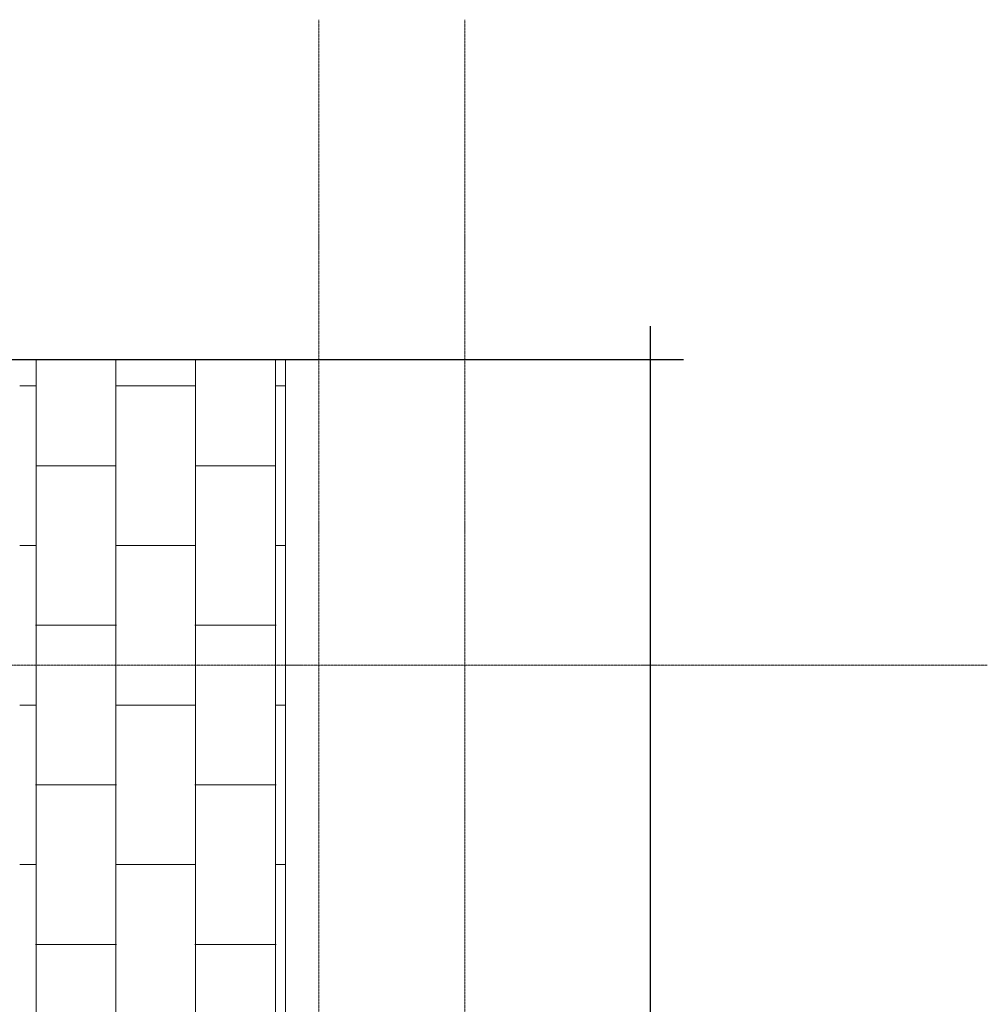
# Model space of a CAD drawing. Header units: millimetres. Extents: x 2030 to 99017, y 1212 to 75656.
# Tile 72 of 72: x 91737 to 99017, y 68250 to 75656. Entities that reach past the tile are written whole.
import ezdxf

# ---------------------------------------------------------------- set-up
doc = ezdxf.new("R2010")
doc.units = ezdxf.units.MM
doc.linetypes.add('ADSK_Линия сетки', pattern=[25, 20, -2.5, 0, -2.5])
doc.linetypes.add('Линия сетки', pattern=[25, 20, -2.5, 0, -2.5])
for name, color, linetype, lineweight in [('Оси', 7, 'Continuous', 9), ('Перекрытия', 7, 'Continuous', 18), ('Штриховка поверхностей', 7, 'Continuous', 18)]:
    doc.layers.add(name, color=color, linetype=linetype, lineweight=lineweight)

# ---------------------------------------------------------------- blocks, each defined once
blk = doc.blocks.new('135_SLK_GD_AR_rvt-2-МКСС_КLB01_-7_650__Кабельные конструкции под К3_СПЗ')
at = {"layer": 'Штриховка поверхностей', "lineweight": 9, "true_color": 0xaaaaaa}
h = blk.add_hatch(dxfattribs=at)
h.set_pattern_fill('FP_3', color=253, style=0, pattern_type=2)
h.set_pattern_definition([(0, (109860, 68700), (0, 1200), [600, -600]), (270, (110460, 68700), (1200, 7e-14), [1200, 0, 0, 0]), (0, (110460, 68100), (0, 1200), [600, -600]), (270, (111060, 68700), (1200, 7e-14), [1200, 0, 0, 0])])
h.paths.add_polyline_path([(105719.6, 67600), (105719.6, 68100), (103000, 68100), (103000, 73096.9), (101000, 73096.9), (101000, 67600), (103722.2, 67600)])
at = {"layer": 'Перекрытия', "color": 253, "true_color": 0xaaaaaa}
blk.add_line((103000, 68100), (103000, 73096.9), dxfattribs=at)
blk = doc.blocks.new('*U437')
at = {"color": 0, "linetype": 'ByBlock', "lineweight": -2, "ltscale": 0.5}
for points in [[(-2.5, 350.767), (136.23, 350.767), (137.48, 355.767), (139.98, 345.767), (141.23, 350.767), (279.961, 350.767)], [(277.461, 353.267), (277.461, 177.883), (282.461, 176.633), (272.461, 174.133), (277.461, 172.883), (277.461, -2.5)]]:
    blk.add_lwpolyline(points, dxfattribs=at)

msp = doc.modelspace()

# ---------------------------------------------------------------- linework, layer by layer
at = {"layer": 'Оси', "linetype": 'Линия сетки'}
for p, q in [((93987.44, 35091.079), (93987.44, 75655.514)), ((95087.44, 35091.079), (95087.44, 75655.514))]:
    msp.add_line(p, q, dxfattribs=at)
at = {"layer": 'Оси', "linetype": 'ADSK_Линия сетки'}
msp.add_line((99016.812, 70800), (66137.217, 70800), dxfattribs=at)

# ---------------------------------------------------------------- block references
at = {"xscale": 100, "yscale": 100, "zscale": 100}
msp.add_blockref('*U437', (68734.351, 38023.635), dxfattribs=at)
at = {"lineweight": 5}
msp.add_blockref('135_SLK_GD_AR_rvt-2-МКСС_КLB01_-7_650__Кабельные конструкции под К3_СПЗ', (-9262.56, 0), dxfattribs=at)

doc.saveas('drawing.dxf')
